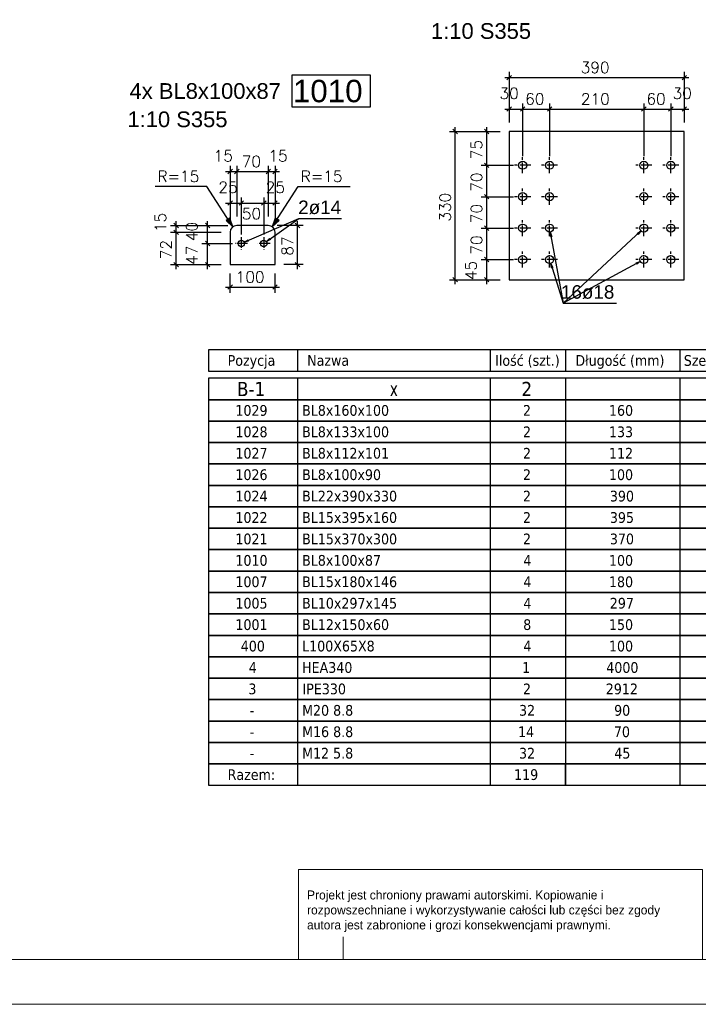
# Model space of a CAD drawing. Header units: millimetres. Extents: x 1814 to 94182, y 11562 to 49454.
# Tile 97 of 143: x 16728 to 17106, y 20272 to 20820. Entities that reach past the tile are written whole.
import ezdxf

# ---------------------------------------------------------------- set-up
doc = ezdxf.new("R2010")
doc.units = ezdxf.units.MM
doc.linetypes.add('ACAD_ISO04W100', pattern=[30, 24, -3, 0, -3])
for name, color, linetype in [('AS_DIM_ON', 7, 'Continuous'), ('odnośnik', 140, 'Continuous'), ('opis', 50, 'Continuous')]:
    doc.layers.add(name, color=color, linetype=linetype)
doc.layers.add('pomoc', color=210, linetype='Continuous', lineweight=9, plot=False)
doc.layers.add('ramka', color=84, linetype='Continuous', lineweight=15)
doc.layers.add('wymiar', color=135, linetype='Continuous', lineweight=9)
doc.styles.add('ARIAL', font='arial.ttf')
doc.styles.add('GENERATED_STYLE_4', font='txt')
doc.styles.add('ROMANS', font='romans')
doc.styles.add('Tahoma', font='tahoma.ttf', dxfattribs={"height": 3})

msp = doc.modelspace()

# ---------------------------------------------------------------- hatches: boundary and pattern name
at = {"layer": 'AS_DIM_ON'}
for points in [[(16846.56, 20704.947), (16844.908, 20709.829), (16842.805, 20708.478)], [(16868.574, 20704.947), (16872.329, 20708.478), (16870.226, 20709.829)]]:
    msp.add_hatch(color=8, dxfattribs=at).paths.add_polyline_path(points, flags=0)

# ---------------------------------------------------------------- linework, layer by layer
at = {"color": 145, "linetype": 'Continuous', "ltscale": 0.25}
for p, q in [((17097.932, 20758.01), (17000.432, 20758.01)), ((17000.432, 20758.01), (17000.432, 20675.51)), ((17097.932, 20675.51), (17097.932, 20758.01)), ((16845.067, 20701.953), (16845.067, 20683.953)), ((16866.317, 20705.703), (16848.817, 20705.703)), ((16870.067, 20683.953), (16870.067, 20701.953)), ((16845.067, 20683.953), (16870.067, 20683.953)), ((17000.432, 20675.51), (17097.932, 20675.51))]:
    msp.add_line(p, q, dxfattribs=at)
at = {"color": 10, "linetype": 'ACAD_ISO04W100', "ltscale": 0.25}
for p, q in [((17012.432, 20739.26), (17003.432, 20739.26)), ((17012.432, 20739.26), (17003.432, 20739.26)), ((17007.932, 20734.76), (17007.932, 20743.76)), ((17007.932, 20734.76), (17007.932, 20743.76)), ((17007.932, 20739.26), (17007.932, 20739.26)), ((17027.432, 20739.26), (17018.432, 20739.26)), ((17027.432, 20739.26), (17018.432, 20739.26)), ((17022.932, 20734.76), (17022.932, 20743.76)), ((17022.932, 20734.76), (17022.932, 20743.76)), ((17022.932, 20739.26), (17022.932, 20739.26)), ((17079.932, 20739.26), (17070.932, 20739.26)), ((17079.932, 20739.26), (17070.932, 20739.26)), ((17075.432, 20734.76), (17075.432, 20743.76)), ((17075.432, 20734.76), (17075.432, 20743.76)), ((17075.432, 20739.26), (17075.432, 20739.26)), ((17094.932, 20739.26), (17085.932, 20739.26)), ((17094.932, 20739.26), (17085.932, 20739.26)), ((17090.432, 20734.76), (17090.432, 20743.76)), ((17090.432, 20734.76), (17090.432, 20743.76)), ((17090.432, 20739.26), (17090.432, 20739.26)), ((17007.932, 20717.26), (17007.932, 20726.26)), ((17007.932, 20717.26), (17007.932, 20726.26)), ((17022.932, 20717.26), (17022.932, 20726.26)), ((17022.932, 20717.26), (17022.932, 20726.26)), ((17075.432, 20717.26), (17075.432, 20726.26)), ((17075.432, 20717.26), (17075.432, 20726.26)), ((17090.432, 20717.26), (17090.432, 20726.26)), ((17090.432, 20717.26), (17090.432, 20726.26)), ((17012.432, 20721.76), (17003.432, 20721.76)), ((17012.432, 20721.76), (17003.432, 20721.76)), ((17007.932, 20721.76), (17007.932, 20721.76)), ((17027.432, 20721.76), (17018.432, 20721.76)), ((17027.432, 20721.76), (17018.432, 20721.76)), ((17022.932, 20721.76), (17022.932, 20721.76)), ((17079.932, 20721.76), (17070.932, 20721.76)), ((17079.932, 20721.76), (17070.932, 20721.76)), ((17075.432, 20721.76), (17075.432, 20721.76)), ((17094.932, 20721.76), (17085.932, 20721.76)), ((17094.932, 20721.76), (17085.932, 20721.76)), ((17090.432, 20721.76), (17090.432, 20721.76)), ((17007.932, 20699.76), (17007.932, 20708.76)), ((17007.932, 20699.76), (17007.932, 20708.76)), ((17022.932, 20699.76), (17022.932, 20708.76)), ((17022.932, 20699.76), (17022.932, 20708.76)), ((17075.432, 20699.76), (17075.432, 20708.76)), ((17075.432, 20699.76), (17075.432, 20708.76)), ((17090.432, 20699.76), (17090.432, 20708.76)), ((17090.432, 20699.76), (17090.432, 20708.76)), ((17012.432, 20704.26), (17003.432, 20704.26)), ((17012.432, 20704.26), (17003.432, 20704.26)), ((17007.932, 20704.26), (17007.932, 20704.26)), ((17027.432, 20704.26), (17018.432, 20704.26)), ((17027.432, 20704.26), (17018.432, 20704.26)), ((17022.932, 20704.26), (17022.932, 20704.26)), ((17079.932, 20704.26), (17070.932, 20704.26)), ((17079.932, 20704.26), (17070.932, 20704.26)), ((17075.432, 20704.26), (17075.432, 20704.26)), ((17094.932, 20704.26), (17085.932, 20704.26)), ((17094.932, 20704.26), (17085.932, 20704.26)), ((17090.432, 20704.26), (17090.432, 20704.26)), ((16854.817, 20695.703), (16847.817, 20695.703)), ((16854.817, 20695.703), (16847.817, 20695.703)), ((16851.317, 20699.203), (16851.317, 20692.203)), ((16851.317, 20699.203), (16851.317, 20692.203)), ((16851.317, 20695.703), (16851.317, 20695.703)), ((16867.317, 20695.703), (16860.317, 20695.703)), ((16867.317, 20695.703), (16860.317, 20695.703)), ((16863.817, 20699.203), (16863.817, 20692.203)), ((16863.817, 20699.203), (16863.817, 20692.203)), ((16863.817, 20695.703), (16863.817, 20695.703)), ((17007.932, 20682.26), (17007.932, 20691.26)), ((17007.932, 20682.26), (17007.932, 20691.26)), ((17022.932, 20682.26), (17022.932, 20691.26)), ((17022.932, 20682.26), (17022.932, 20691.26)), ((17075.432, 20682.26), (17075.432, 20691.26)), ((17075.432, 20682.26), (17075.432, 20691.26)), ((17090.432, 20682.26), (17090.432, 20691.26)), ((17090.432, 20682.26), (17090.432, 20691.26)), ((17012.432, 20686.76), (17003.432, 20686.76)), ((17012.432, 20686.76), (17003.432, 20686.76)), ((17007.932, 20686.76), (17007.932, 20686.76)), ((17027.432, 20686.76), (17018.432, 20686.76)), ((17027.432, 20686.76), (17018.432, 20686.76)), ((17022.932, 20686.76), (17022.932, 20686.76)), ((17079.932, 20686.76), (17070.932, 20686.76)), ((17079.932, 20686.76), (17070.932, 20686.76)), ((17075.432, 20686.76), (17075.432, 20686.76)), ((17094.932, 20686.76), (17085.932, 20686.76)), ((17094.932, 20686.76), (17085.932, 20686.76)), ((17090.432, 20686.76), (17090.432, 20686.76))]:
    msp.add_line(p, q, dxfattribs=at)
at = {"color": 7}
for p, q in [((16852.922, 20696.4), (16883.299, 20709.603)), ((17023.329, 20702.046), (17030.432, 20662.46)), ((17073.783, 20702.729), (17030.432, 20662.46)), ((17073.452, 20685.691), (17030.432, 20662.46))]:
    msp.add_line(p, q, dxfattribs=at)
at = {"color": 0, "linetype": 'ByBlock', "lineweight": -2}
for p, q in [((17023.36, 20699.511, -23762.678), (17023.329, 20702.046, -23762.678)), ((17023.329, 20702.046, -23762.678), (17024.181, 20699.658, -23762.678)), ((17071.668, 20701.333, -23762.678), (17073.783, 20702.729, -23762.678)), ((17071.668, 20701.333, -23762.678), (17072.235, 20700.722, -23762.678)), ((17073.783, 20702.729, -23762.678), (17072.235, 20700.722, -23762.678)), ((16852.922, 20696.4, -5851.967), (16855.049, 20697.779, -5851.967)), ((16855.381, 20697.015, -5851.967), (16852.922, 20696.4, -5851.967)), ((16855.381, 20697.015, -5851.967), (16855.049, 20697.779, -5851.967)), ((16865.242, 20696.719, -5851.967), (16867.035, 20698.511, -5851.967)), ((16867.519, 20697.832, -5851.967), (16865.242, 20696.719, -5851.967)), ((16867.519, 20697.832, -5851.967), (16867.035, 20698.511, -5851.967)), ((17023.36, 20699.511, -23762.678), (17024.181, 20699.658, -23762.678)), ((17023.934, 20682.099, -23762.678), (17023.595, 20684.61, -23762.678)), ((17023.595, 20684.61, -23762.678), (17024.731, 20682.344, -23762.678)), ((17071.054, 20684.87, -23762.678), (17073.452, 20685.691, -23762.678)), ((17071.054, 20684.87, -23762.678), (17071.45, 20684.137, -23762.678)), ((17073.452, 20685.691, -23762.678), (17071.45, 20684.137, -23762.678)), ((17023.934, 20682.099, -23762.678), (17024.731, 20682.344, -23762.678))]:
    msp.add_line(p, q, dxfattribs=at)
at = {"color": 4}
msp.add_lwpolyline([(16879.407, 20771.84), (16923.254, 20771.84), (16923.254, 20789.34), (16879.407, 20789.34), (16879.407, 20771.84)], dxfattribs=at)
at = {"color": 7}
for points in [[(16865.242, 20696.719), (16883.299, 20709.603), (16907.18, 20709.603)], [(17023.595, 20684.61), (17030.432, 20662.46), (17060.14, 20662.46)]]:
    msp.add_lwpolyline(points, dxfattribs=at)
at = {"color": 145, "linetype": 'Continuous', "ltscale": 0.25}
for centre, radius in [((17007.932, 20739.26, 0), 2.25), ((17022.932, 20739.26), 2.25), ((17075.432, 20739.26), 2.25), ((17090.432, 20739.26), 2.25), ((17007.932, 20721.76, 0), 2.25), ((17022.932, 20721.76, 0), 2.25), ((17075.432, 20721.76), 2.25), ((17090.432, 20721.76), 2.25), ((17007.932, 20704.26, 0), 2.25), ((17022.932, 20704.26), 2.25), ((17075.432, 20704.26), 2.25), ((17090.432, 20704.26), 2.25), ((16851.317, 20695.703), 1.75), ((16863.817, 20695.703), 1.75), ((17007.932, 20686.76, 0), 2.25), ((17022.932, 20686.76, 0), 2.25), ((17075.432, 20686.76), 2.25), ((17090.432, 20686.76), 2.25)]:
    msp.add_circle(centre, radius, dxfattribs=at)
for centre, start, end in [((16848.817, 20701.953), 90, 180), ((16866.317, 20701.953), 0, 90)]:
    msp.add_arc(centre, 3.75, start, end, dxfattribs=at)
at = {"layer": 'AS_DIM_ON', "color": 8, "linetype": 'ByBlock', "lineweight": -2}
for p, q in [((17001.682, 20789.311), (16999.182, 20786.811)), ((17096.682, 20786.811), (17099.182, 20789.311)), ((17001.682, 20771.786), (16999.182, 20769.286)), ((17006.682, 20769.286), (17009.182, 20771.786)), ((17009.182, 20771.786), (17006.682, 20769.286)), ((17021.682, 20769.286), (17024.182, 20771.786)), ((17024.182, 20771.786), (17021.682, 20769.286)), ((17074.182, 20769.286), (17076.682, 20771.786)), ((17076.682, 20771.786), (17074.182, 20769.286)), ((17089.182, 20769.286), (17091.682, 20771.786)), ((17091.682, 20771.786), (17089.182, 20769.286)), ((17096.682, 20769.286), (17099.182, 20771.786)), ((16971.631, 20756.76), (16969.131, 20759.26)), ((16989.156, 20756.76), (16986.656, 20759.26)), ((16989.156, 20738.01), (16986.656, 20740.51)), ((16986.656, 20740.51), (16989.156, 20738.01)), ((16846.317, 20737.003), (16843.817, 20734.503)), ((16847.567, 20734.503), (16850.067, 20737.003)), ((16850.067, 20737.003), (16847.567, 20734.503)), ((16865.067, 20734.503), (16867.567, 20737.003)), ((16867.567, 20737.003), (16865.067, 20734.503)), ((16868.817, 20734.503), (16871.317, 20737.003)), ((16989.156, 20720.51), (16986.656, 20723.01)), ((16986.656, 20723.01), (16989.156, 20720.51)), ((16846.317, 20719.478), (16843.817, 20716.978)), ((16850.067, 20716.978), (16852.567, 20719.478)), ((16852.567, 20719.478), (16850.067, 20716.978)), ((16862.567, 20716.978), (16865.067, 20719.478)), ((16865.067, 20719.478), (16862.567, 20716.978)), ((16868.817, 20716.978), (16871.317, 20719.478)), ((16816.267, 20704.453), (16813.767, 20706.953)), ((16833.792, 20704.453), (16831.292, 20706.953)), ((16883.842, 20704.453), (16881.342, 20706.953)), ((16816.267, 20700.703), (16813.767, 20703.203)), ((16813.767, 20703.203), (16816.267, 20700.703)), ((16989.156, 20703.01), (16986.656, 20705.51)), ((16986.656, 20705.51), (16989.156, 20703.01)), ((16833.792, 20694.453), (16831.292, 20696.953)), ((16831.292, 20696.953), (16833.792, 20694.453)), ((16813.767, 20685.203), (16816.267, 20682.703)), ((16831.292, 20685.203), (16833.792, 20682.703)), ((16881.342, 20685.203), (16883.842, 20682.703)), ((16989.156, 20685.51), (16986.656, 20688.01)), ((16986.656, 20688.01), (16989.156, 20685.51)), ((16969.131, 20676.76), (16971.631, 20674.26)), ((16986.656, 20676.76), (16989.156, 20674.26)), ((16846.317, 20672.678), (16843.817, 20670.178)), ((16868.817, 20670.178), (16871.317, 20672.678))]:
    msp.add_line(p, q, dxfattribs=at)
at = {"layer": 'AS_DIM_ON', "color": 8}
for p, q in [((17000.432, 20791.186), (17000.432, 20763.01)), ((17097.932, 20791.186), (17097.932, 20763.01)), ((16997.932, 20788.061), (17100.432, 20788.061)), ((17000.432, 20773.661), (17000.432, 20763.01)), ((17007.932, 20773.661), (17007.932, 20744.26)), ((17022.932, 20773.661), (17022.932, 20744.26)), ((17075.432, 20773.661), (17075.432, 20744.26)), ((17090.432, 20773.661), (17090.432, 20744.26)), ((17097.932, 20773.661), (17097.932, 20763.01)), ((16997.932, 20770.536), (17007.932, 20770.536)), ((17007.932, 20770.536), (17022.932, 20770.536)), ((17022.932, 20770.536), (17075.432, 20770.536)), ((17075.432, 20770.536), (17090.432, 20770.536)), ((17090.432, 20770.536), (17100.432, 20770.536)), ((16967.256, 20758.01), (16995.432, 20758.01)), ((16970.381, 20673.01), (16970.381, 20760.51)), ((16984.781, 20758.01), (16995.432, 20758.01)), ((16987.906, 20739.26), (16987.906, 20760.51)), ((16984.781, 20739.26), (17002.932, 20739.26)), ((16987.906, 20721.76), (16987.906, 20739.26)), ((16842.567, 20735.753), (16848.817, 20735.753)), ((16845.067, 20738.878), (16845.067, 20706.953)), ((16848.817, 20738.878), (16848.817, 20710.703)), ((16848.817, 20735.753), (16866.317, 20735.753)), ((16866.317, 20738.878), (16866.317, 20710.703)), ((16866.317, 20735.753), (16872.567, 20735.753)), ((16870.067, 20738.878), (16870.067, 20706.953)), ((16842.567, 20718.228), (16851.317, 20718.228)), ((16845.067, 20721.353), (16845.067, 20706.953)), ((16851.317, 20721.353), (16851.317, 20700.703)), ((16851.317, 20718.228), (16863.817, 20718.228)), ((16863.817, 20721.353), (16863.817, 20700.703)), ((16863.817, 20718.228), (16872.567, 20718.228)), ((16870.067, 20721.353), (16870.067, 20706.953)), ((16984.781, 20721.76), (17002.932, 20721.76)), ((16987.906, 20704.26), (16987.906, 20721.76)), ((16815.017, 20701.953), (16815.017, 20708.203)), ((16832.542, 20695.703), (16832.542, 20708.203)), ((16882.592, 20681.453), (16882.592, 20708.203)), ((16811.892, 20705.703), (16843.817, 20705.703)), ((16811.892, 20701.953), (16840.067, 20701.953)), ((16815.017, 20681.453), (16815.017, 20701.953)), ((16829.417, 20705.703), (16843.817, 20705.703)), ((16885.717, 20705.703), (16871.317, 20705.703)), ((16984.781, 20704.26), (17002.932, 20704.26)), ((16987.906, 20686.76), (16987.906, 20704.26)), ((16829.417, 20695.703), (16846.317, 20695.703)), ((16832.542, 20681.453), (16832.542, 20695.703)), ((16984.781, 20686.76), (17002.932, 20686.76)), ((16987.906, 20673.01), (16987.906, 20686.76)), ((16811.892, 20683.953), (16840.067, 20683.953)), ((16829.417, 20683.953), (16840.067, 20683.953)), ((16845.067, 20668.303), (16845.067, 20678.953)), ((16870.067, 20668.303), (16870.067, 20678.953)), ((16885.717, 20683.953), (16875.067, 20683.953)), ((16967.256, 20675.51), (16995.432, 20675.51)), ((16984.781, 20675.51), (16995.432, 20675.51)), ((16842.567, 20671.428), (16872.567, 20671.428))]:
    msp.add_line(p, q, dxfattribs=at)
for points in [[(16846.56, 20704.947), (16832.091, 20727.459), (16803.281, 20727.459)], [(16868.574, 20704.947), (16883.043, 20727.459), (16911.853, 20727.459)], [(16846.56, 20704.947), (16844.908, 20709.829), (16842.805, 20708.478), (16846.56, 20704.947)], [(16868.574, 20704.947), (16872.329, 20708.478), (16870.226, 20709.829), (16868.574, 20704.947)]]:
    msp.add_lwpolyline(points, dxfattribs=at)
at = {"layer": 'odnośnik'}
for p, q in [((16833.067, 20636.537), (16833.067, 20624.608)), ((16882.679, 20636.537), (16833.067, 20636.537)), ((16882.679, 20636.537), (16882.679, 20624.608)), ((16989.771, 20636.537), (16882.679, 20636.537)), ((16989.771, 20636.537), (16989.771, 20624.608)), ((17031.796, 20636.537), (16989.771, 20636.537)), ((17031.796, 20636.537), (17031.796, 20624.608)), ((17095.418, 20636.537), (17031.796, 20636.537)), ((17095.418, 20636.537), (17095.418, 20624.608)), ((17159.036, 20636.537), (17095.418, 20636.537)), ((16833.067, 20624.608), (16882.679, 20624.608)), ((16882.679, 20624.608), (16989.771, 20624.608)), ((16989.771, 20624.608), (17031.796, 20624.608)), ((17031.796, 20624.608), (17095.418, 20624.608)), ((17095.418, 20624.608), (17159.036, 20624.608)), ((16833.067, 20620.654), (16833.067, 20608.726)), ((16882.679, 20620.654), (16833.067, 20620.654)), ((16882.679, 20620.654), (16882.679, 20608.726)), ((16989.771, 20620.654), (16882.679, 20620.654)), ((16989.771, 20620.654), (16989.771, 20608.726)), ((17031.796, 20620.654), (16989.771, 20620.654)), ((17031.796, 20620.654), (17031.796, 20608.726)), ((17095.418, 20620.654), (17031.796, 20620.654)), ((17095.418, 20620.654), (17095.418, 20608.726)), ((17159.036, 20620.654), (17095.418, 20620.654)), ((16833.067, 20608.726), (16882.679, 20608.726)), ((16833.067, 20608.726), (16833.067, 20596.798)), ((16882.679, 20608.726), (16833.067, 20608.726)), ((16882.679, 20608.726), (16989.771, 20608.726)), ((16882.679, 20608.726), (16882.679, 20596.798)), ((16989.771, 20608.726), (16882.679, 20608.726)), ((16989.771, 20608.726), (17031.796, 20608.726)), ((16989.771, 20608.726), (16989.771, 20596.798)), ((17031.796, 20608.726), (16989.771, 20608.726)), ((17031.796, 20608.726), (17095.418, 20608.726)), ((17031.796, 20608.726), (17031.796, 20596.798)), ((17095.418, 20608.726), (17031.796, 20608.726)), ((17095.418, 20608.726), (17159.036, 20608.726)), ((17095.418, 20608.726), (17095.418, 20596.798)), ((17159.036, 20608.726), (17095.418, 20608.726)), ((16833.067, 20596.798), (16882.679, 20596.798)), ((16833.067, 20596.798), (16833.067, 20584.869)), ((16882.679, 20596.798), (16833.067, 20596.798)), ((16882.679, 20596.798), (16989.771, 20596.798)), ((16882.679, 20596.798), (16882.679, 20584.869)), ((16989.771, 20596.798), (16882.679, 20596.798)), ((16989.771, 20596.798), (17031.796, 20596.798)), ((16989.771, 20596.798), (16989.771, 20584.869)), ((17031.796, 20596.798), (16989.771, 20596.798)), ((17031.796, 20596.798), (17095.418, 20596.798)), ((17031.796, 20596.798), (17031.796, 20584.869)), ((17095.418, 20596.798), (17031.796, 20596.798)), ((17095.418, 20596.798), (17159.036, 20596.798)), ((17095.418, 20596.798), (17095.418, 20584.869)), ((17159.036, 20596.798), (17095.418, 20596.798)), ((16833.067, 20584.869), (16882.679, 20584.869)), ((16833.067, 20584.869), (16833.067, 20572.941)), ((16882.679, 20584.869), (16833.067, 20584.869)), ((16882.679, 20584.869), (16989.771, 20584.869)), ((16882.679, 20584.869), (16882.679, 20572.941)), ((16989.771, 20584.869), (16882.679, 20584.869)), ((16989.771, 20584.869), (17031.796, 20584.869)), ((16989.771, 20584.869), (16989.771, 20572.941)), ((17031.796, 20584.869), (16989.771, 20584.869)), ((17031.796, 20584.869), (17095.418, 20584.869)), ((17031.796, 20584.869), (17031.796, 20572.941)), ((17095.418, 20584.869), (17031.796, 20584.869)), ((17095.418, 20584.869), (17159.036, 20584.869)), ((17095.418, 20584.869), (17095.418, 20572.941)), ((17159.036, 20584.869), (17095.418, 20584.869)), ((16833.067, 20572.941), (16882.679, 20572.941)), ((16833.067, 20572.941), (16833.067, 20561.013)), ((16882.679, 20572.941), (16833.067, 20572.941)), ((16882.679, 20572.941), (16989.771, 20572.941)), ((16882.679, 20572.941), (16882.679, 20561.013)), ((16989.771, 20572.941), (16882.679, 20572.941)), ((16989.771, 20572.941), (17031.796, 20572.941)), ((16989.771, 20572.941), (16989.771, 20561.013)), ((17031.796, 20572.941), (16989.771, 20572.941)), ((17031.796, 20572.941), (17095.418, 20572.941)), ((17031.796, 20572.941), (17031.796, 20561.013)), ((17095.418, 20572.941), (17031.796, 20572.941)), ((17095.418, 20572.941), (17159.036, 20572.941)), ((17095.418, 20572.941), (17095.418, 20561.013)), ((17159.036, 20572.941), (17095.418, 20572.941)), ((16833.067, 20561.013), (16882.679, 20561.013)), ((16833.067, 20561.013), (16833.067, 20549.084)), ((16882.679, 20561.013), (16833.067, 20561.013)), ((16882.679, 20561.013), (16989.771, 20561.013)), ((16882.679, 20561.013), (16882.679, 20549.084)), ((16989.771, 20561.013), (16882.679, 20561.013)), ((16989.771, 20561.013), (17031.796, 20561.013)), ((16989.771, 20561.013), (16989.771, 20549.084)), ((17031.796, 20561.013), (16989.771, 20561.013)), ((17031.796, 20561.013), (17095.418, 20561.013)), ((17031.796, 20561.013), (17031.796, 20549.084)), ((17095.418, 20561.013), (17031.796, 20561.013)), ((17095.418, 20561.013), (17159.036, 20561.013)), ((17095.418, 20561.013), (17095.418, 20549.084)), ((17159.036, 20561.013), (17095.418, 20561.013)), ((16833.067, 20549.084), (16882.679, 20549.084)), ((16833.067, 20549.084), (16833.067, 20537.156)), ((16882.679, 20549.084), (16833.067, 20549.084)), ((16882.679, 20549.084), (16989.771, 20549.084)), ((16882.679, 20549.084), (16882.679, 20537.156)), ((16989.771, 20549.084), (16882.679, 20549.084)), ((16989.771, 20549.084), (17031.796, 20549.084)), ((16989.771, 20549.084), (16989.771, 20537.156)), ((17031.796, 20549.084), (16989.771, 20549.084)), ((17031.796, 20549.084), (17095.418, 20549.084)), ((17031.796, 20549.084), (17031.796, 20537.156)), ((17095.418, 20549.084), (17031.796, 20549.084)), ((17095.418, 20549.084), (17159.036, 20549.084)), ((17095.418, 20549.084), (17095.418, 20537.156)), ((17159.036, 20549.084), (17095.418, 20549.084)), ((16833.067, 20537.156), (16882.679, 20537.156)), ((16833.067, 20537.156), (16833.067, 20525.228)), ((16882.679, 20537.156), (16833.067, 20537.156)), ((16882.679, 20537.156), (16989.771, 20537.156)), ((16882.679, 20537.156), (16882.679, 20525.228)), ((16989.771, 20537.156), (16882.679, 20537.156)), ((16989.771, 20537.156), (17031.796, 20537.156)), ((16989.771, 20537.156), (16989.771, 20525.228)), ((17031.796, 20537.156), (16989.771, 20537.156)), ((17031.796, 20537.156), (17095.418, 20537.156)), ((17031.796, 20537.156), (17031.796, 20525.228)), ((17095.418, 20537.156), (17031.796, 20537.156)), ((17095.418, 20537.156), (17159.036, 20537.156)), ((17095.418, 20537.156), (17095.418, 20525.228)), ((17159.036, 20537.156), (17095.418, 20537.156)), ((16833.067, 20525.228), (16882.679, 20525.228)), ((16833.067, 20525.228), (16833.067, 20513.299)), ((16882.679, 20525.228), (16833.067, 20525.228)), ((16882.679, 20525.228), (16989.771, 20525.228)), ((16882.679, 20525.228), (16882.679, 20513.299)), ((16989.771, 20525.228), (16882.679, 20525.228)), ((16989.771, 20525.228), (17031.796, 20525.228)), ((16989.771, 20525.228), (16989.771, 20513.299)), ((17031.796, 20525.228), (16989.771, 20525.228)), ((17031.796, 20525.228), (17095.418, 20525.228)), ((17031.796, 20525.228), (17031.796, 20513.299)), ((17095.418, 20525.228), (17031.796, 20525.228)), ((17095.418, 20525.228), (17159.036, 20525.228)), ((17095.418, 20525.228), (17095.418, 20513.299)), ((17159.036, 20525.228), (17095.418, 20525.228)), ((16833.067, 20513.299), (16882.679, 20513.299)), ((16833.067, 20513.299), (16833.067, 20501.371)), ((16882.679, 20513.299), (16833.067, 20513.299)), ((16882.679, 20513.299), (16989.771, 20513.299)), ((16882.679, 20513.299), (16882.679, 20501.371)), ((16989.771, 20513.299), (16882.679, 20513.299)), ((16989.771, 20513.299), (17031.796, 20513.299)), ((16989.771, 20513.299), (16989.771, 20501.371)), ((17031.796, 20513.299), (16989.771, 20513.299)), ((17031.796, 20513.299), (17095.418, 20513.299)), ((17031.796, 20513.299), (17031.796, 20501.371)), ((17095.418, 20513.299), (17031.796, 20513.299)), ((17095.418, 20513.299), (17159.036, 20513.299)), ((17095.418, 20513.299), (17095.418, 20501.371)), ((17159.036, 20513.299), (17095.418, 20513.299)), ((16833.067, 20501.371), (16882.679, 20501.371)), ((16833.067, 20501.371), (16833.067, 20489.442)), ((16882.679, 20501.371), (16833.067, 20501.371)), ((16882.679, 20501.371), (16989.771, 20501.371)), ((16882.679, 20501.371), (16882.679, 20489.442)), ((16989.771, 20501.371), (16882.679, 20501.371)), ((16989.771, 20501.371), (17031.796, 20501.371)), ((16989.771, 20501.371), (16989.771, 20489.442)), ((17031.796, 20501.371), (16989.771, 20501.371)), ((17031.796, 20501.371), (17095.418, 20501.371)), ((17031.796, 20501.371), (17031.796, 20489.442)), ((17095.418, 20501.371), (17031.796, 20501.371)), ((17095.418, 20501.371), (17159.036, 20501.371)), ((17095.418, 20501.371), (17095.418, 20489.442)), ((17159.036, 20501.371), (17095.418, 20501.371)), ((16833.067, 20489.442), (16882.679, 20489.442)), ((16833.067, 20489.442), (16833.067, 20477.514)), ((16882.679, 20489.442), (16833.067, 20489.442)), ((16882.679, 20489.442), (16989.771, 20489.442)), ((16882.679, 20489.442), (16882.679, 20477.514)), ((16989.771, 20489.442), (16882.679, 20489.442)), ((16989.771, 20489.442), (17031.796, 20489.442)), ((16989.771, 20489.442), (16989.771, 20477.514)), ((17031.796, 20489.442), (16989.771, 20489.442)), ((17031.796, 20489.442), (17095.418, 20489.442)), ((17031.796, 20489.442), (17031.796, 20477.514)), ((17095.418, 20489.442), (17031.796, 20489.442)), ((17095.418, 20489.442), (17159.036, 20489.442)), ((17095.418, 20489.442), (17095.418, 20477.514)), ((17159.036, 20489.442), (17095.418, 20489.442)), ((16833.067, 20477.514), (16882.679, 20477.514)), ((16833.067, 20477.514), (16833.067, 20465.586)), ((16882.679, 20477.514), (16833.067, 20477.514)), ((16882.679, 20477.514), (16989.771, 20477.514)), ((16882.679, 20477.514), (16882.679, 20465.586)), ((16989.771, 20477.514), (16882.679, 20477.514)), ((16989.771, 20477.514), (17031.796, 20477.514)), ((16989.771, 20477.514), (16989.771, 20465.586)), ((17031.796, 20477.514), (16989.771, 20477.514)), ((17031.796, 20477.514), (17095.418, 20477.514)), ((17031.796, 20477.514), (17031.796, 20465.586)), ((17095.418, 20477.514), (17031.796, 20477.514)), ((17095.418, 20477.514), (17159.036, 20477.514)), ((17095.418, 20477.514), (17095.418, 20465.586)), ((17159.036, 20477.514), (17095.418, 20477.514)), ((16833.067, 20465.586), (16882.679, 20465.586)), ((16833.067, 20465.586), (16833.067, 20453.657)), ((16882.679, 20465.586), (16833.067, 20465.586)), ((16882.679, 20465.586), (16989.771, 20465.586)), ((16882.679, 20465.586), (16882.679, 20453.657)), ((16989.771, 20465.586), (16882.679, 20465.586)), ((16989.771, 20465.586), (17031.796, 20465.586)), ((16989.771, 20465.586), (16989.771, 20453.657)), ((17031.796, 20465.586), (16989.771, 20465.586)), ((17031.796, 20465.586), (17095.418, 20465.586)), ((17031.796, 20465.586), (17031.796, 20453.657)), ((17095.418, 20465.586), (17031.796, 20465.586)), ((17095.418, 20465.586), (17159.036, 20465.586)), ((17095.418, 20465.586), (17095.418, 20453.657)), ((17159.036, 20465.586), (17095.418, 20465.586)), ((16833.067, 20453.657), (16882.679, 20453.657)), ((16833.067, 20453.657), (16833.067, 20441.729)), ((16882.679, 20453.657), (16833.067, 20453.657)), ((16882.679, 20453.657), (16989.771, 20453.657)), ((16882.679, 20453.657), (16882.679, 20441.729)), ((16989.771, 20453.657), (16882.679, 20453.657)), ((16989.771, 20453.657), (17031.796, 20453.657)), ((16989.771, 20453.657), (16989.771, 20441.729)), ((17031.796, 20453.657), (16989.771, 20453.657)), ((17031.796, 20453.657), (17095.418, 20453.657)), ((17031.796, 20453.657), (17031.796, 20441.729)), ((17095.418, 20453.657), (17031.796, 20453.657)), ((17095.418, 20453.657), (17159.036, 20453.657)), ((17095.418, 20453.657), (17095.418, 20441.729)), ((17159.036, 20453.657), (17095.418, 20453.657)), ((16833.067, 20441.729), (16882.679, 20441.729)), ((16833.067, 20441.729), (16833.067, 20429.801)), ((16882.679, 20441.729), (16833.067, 20441.729)), ((16882.679, 20441.729), (16989.771, 20441.729)), ((16882.679, 20441.729), (16882.679, 20429.801)), ((16989.771, 20441.729), (16882.679, 20441.729)), ((16989.771, 20441.729), (17031.796, 20441.729)), ((16989.771, 20441.729), (16989.771, 20429.801)), ((17031.796, 20441.729), (16989.771, 20441.729)), ((17031.796, 20441.729), (17095.418, 20441.729)), ((17031.796, 20441.729), (17031.796, 20429.801)), ((17095.418, 20441.729), (17031.796, 20441.729)), ((17095.418, 20441.729), (17159.036, 20441.729)), ((17095.418, 20441.729), (17095.418, 20429.801)), ((17159.036, 20441.729), (17095.418, 20441.729)), ((16833.067, 20429.801), (16882.679, 20429.801)), ((16833.067, 20429.801), (16833.067, 20417.872)), ((16882.679, 20429.801), (16833.067, 20429.801)), ((16882.679, 20429.801), (16989.771, 20429.801)), ((16882.679, 20429.801), (16882.679, 20417.872)), ((16989.771, 20429.801), (16882.679, 20429.801)), ((16989.771, 20429.801), (17031.796, 20429.801)), ((16989.771, 20429.801), (16989.771, 20417.872)), ((17031.796, 20429.801), (16989.771, 20429.801)), ((17031.796, 20429.801), (17095.418, 20429.801)), ((17031.796, 20429.801), (17031.796, 20417.872)), ((17095.418, 20429.801), (17031.796, 20429.801)), ((17095.418, 20429.801), (17159.036, 20429.801)), ((17095.418, 20429.801), (17095.418, 20417.872)), ((17159.036, 20429.801), (17095.418, 20429.801)), ((16833.067, 20417.872), (16882.679, 20417.872)), ((16833.067, 20417.872), (16833.067, 20405.944)), ((16882.679, 20417.872), (16833.067, 20417.872)), ((16882.679, 20417.872), (16989.771, 20417.872)), ((16882.679, 20417.872), (16882.679, 20405.944)), ((16989.771, 20417.872), (16882.679, 20417.872)), ((16989.771, 20417.872), (17031.796, 20417.872)), ((16989.771, 20417.872), (16989.771, 20405.944)), ((17031.796, 20417.872), (16989.771, 20417.872)), ((17031.796, 20417.872), (17095.418, 20417.872)), ((17031.796, 20417.872), (17031.796, 20405.944)), ((17095.418, 20417.872), (17031.796, 20417.872)), ((17095.418, 20417.872), (17159.036, 20417.872)), ((17095.418, 20417.872), (17095.418, 20405.944)), ((17159.036, 20417.872), (17095.418, 20417.872)), ((16833.067, 20405.944), (16882.679, 20405.944)), ((16833.067, 20405.944), (16833.067, 20394.016)), ((16882.679, 20405.944), (16833.067, 20405.944)), ((16882.679, 20405.944), (16989.771, 20405.944)), ((16882.679, 20405.944), (16882.679, 20394.016)), ((16989.771, 20405.944), (16882.679, 20405.944)), ((16989.771, 20405.944), (17031.796, 20405.944)), ((16989.771, 20405.944), (16989.771, 20394.016)), ((17031.796, 20405.944), (16989.771, 20405.944)), ((17031.796, 20405.944), (17095.418, 20405.944)), ((17031.796, 20394.016), (17031.796, 20405.944)), ((17031.796, 20405.944), (17031.796, 20394.016)), ((17095.418, 20405.944), (17031.796, 20405.944)), ((17095.418, 20405.944), (17159.036, 20405.944)), ((17095.418, 20405.944), (17095.418, 20394.016)), ((17159.036, 20405.944), (17095.418, 20405.944)), ((16833.067, 20394.016), (16882.679, 20394.016)), ((16882.679, 20394.016), (16989.771, 20394.016)), ((16989.771, 20394.016), (17031.796, 20394.016)), ((17031.796, 20394.016), (17095.418, 20394.016)), ((17095.418, 20394.016), (17159.036, 20394.016))]:
    msp.add_line(p, q, dxfattribs=at)
at = {"layer": 'pomoc'}
msp.add_lwpolyline([(14658.067, 21322.087), (17358.067, 21322.087), (17358.067, 20272.087), (14658.067, 20272.087)], close=True, dxfattribs=at)
at = {"layer": 'ramka', "linetype": 'Continuous'}
msp.add_line((17333.067, 20297.087), (14658.067, 20297.087), dxfattribs=at)
at = {"layer": 'ramka', "ltscale": 0.2}
msp.add_lwpolyline([(16883.067, 20297.087), (17108.067, 20297.087), (17108.067, 20347.087), (16883.067, 20347.087)], close=True, dxfattribs=at)
at = {"layer": 'wymiar'}
msp.add_line((16908.067, 20309.587), (16908.067, 20297.087), dxfattribs=at)

# ---------------------------------------------------------------- texts
at = {"color": 30, "style": 'ARIAL'}
for s, p in [('1:10 S355', (16956.892, 20809.636)), ('4x BL8x100x87 ', (16789.085, 20776.215)), ('1:10 S355', (16787.909, 20760.465))]:
    msp.add_text(s, height=8.75, dxfattribs=at).set_placement(p)
at = {"color": 4, "style": 'ARIAL'}
msp.add_text('1010', height=12.5, dxfattribs=at).set_placement((16880.006, 20774.34))
at = {"color": 7, "style": 'ARIAL'}
for s, p in [('2ø14', (16882.992, 20712.103)), ('16ø18', (17029.291, 20664.96))]:
    msp.add_text(s, height=7.5, dxfattribs=at).set_placement(p)
at = {"layer": 'AS_DIM_ON', "color": 9, "style": 'ROMANS'}
for s, p in [('390', (17040.255, 20790.561)), ('30', (16995.046, 20776.161)), ('60', (17009.342, 20773.036)), ('210', (17040.353, 20773.036)), ('60', (17076.842, 20773.036)), ('30', (17091.416, 20776.161)), ('15', (16835.917, 20741.378)), ('70', (16851.559, 20738.253)), ('15', (16866.393, 20741.378)), ('R=15', (16804.603, 20729.959)), ('R=15', (16884.364, 20729.959)), ('25', (16838.53, 20723.853)), ('25', (16864.899, 20723.853)), ('50', (16851.616, 20709.148)), ('100', (16848.179, 20673.928))]:
    msp.add_text(s, height=6.25, dxfattribs=at).set_placement(p)
for s, p in [('75', (16985.406, 20742.627)), ('70', (16985.406, 20724.502)), ('330', (16967.881, 20707.834)), ('70', (16985.406, 20707.002)), ('15', (16809.392, 20702.029)), ('40', (16826.917, 20696.978)), ('72', (16812.517, 20686.945)), ('87', (16880.092, 20688.885)), ('70', (16985.406, 20689.502)), ('47', (16826.917, 20683.734)), ('45', (16982.281, 20675.259))]:
    msp.add_text(s, height=6.25, rotation=90, dxfattribs=at).set_placement(p)
at = {"layer": 'opis', "style": 'Tahoma'}
for s, height, p in [('Pozycja', 5.9642, (16843.714, 20627.59)), (' Nazwa', 5.9642, (16885.761, 20627.59)), (' Ilość (szt.)', 5.96418, (16990.396, 20627.59)), ('Długość (mm)', 5.96418, (17037.279, 20627.59)), ('Szerokość (mm)', 5.96418, (17097.643, 20627.59)), ('B-1', 7.9522, (16848.871, 20610.714)), ('2', 7.952, (17007.216, 20610.714)), ('1029', 5.9642, (16848.012, 20599.78)), ('BL8x160x100', 5.96418, (16885.156, 20599.78)), ('2', 5.964, (17008.108, 20599.78)), ('160', 5.9642, (17055.985, 20599.78)), ('1028', 5.9642, (16848.012, 20587.851)), ('BL8x133x100', 5.96418, (16885.156, 20587.851)), ('2', 5.964, (17008.108, 20587.851)), ('133', 5.9642, (17055.985, 20587.851)), ('1027', 5.9642, (16848.012, 20575.923)), ('BL8x112x101', 5.96418, (16885.156, 20575.923)), ('2', 5.964, (17008.108, 20575.923)), ('112', 5.9642, (17055.985, 20575.923)), ('1026', 5.9642, (16848.012, 20563.995)), ('BL8x100x90', 5.9642, (16885.156, 20563.995)), ('2', 5.964, (17008.108, 20563.995)), ('100', 5.9642, (17055.985, 20563.995)), ('1024', 5.9642, (16848.012, 20552.066)), ('BL22x390x330', 5.96418, (16885.156, 20552.066)), ('2', 5.964, (17008.108, 20552.066)), ('390', 5.9642, (17056.502, 20552.066)), ('1022', 5.9642, (16848.012, 20540.138)), ('BL15x395x160', 5.96418, (16885.156, 20540.138)), ('2', 5.964, (17008.108, 20540.138)), ('395', 5.9642, (17056.502, 20540.138)), ('1021', 5.9642, (16848.012, 20528.21)), ('BL15x370x300', 5.96418, (16885.156, 20528.21)), ('2', 5.964, (17008.108, 20528.21)), ('370', 5.9642, (17056.502, 20528.21)), ('1010', 5.9642, (16848.012, 20516.281)), ('BL8x100x87', 5.9642, (16885.156, 20516.281)), ('4', 5.964, (17008.385, 20516.281)), ('100', 5.9642, (17055.985, 20516.281)), ('1007', 5.9642, (16848.012, 20504.353)), ('BL15x180x146', 5.96418, (16885.156, 20504.353)), ('4', 5.964, (17008.385, 20504.353)), ('180', 5.9642, (17055.985, 20504.353)), ('1005', 5.9642, (16848.012, 20492.425)), ('BL10x297x145', 5.96418, (16885.156, 20492.425)), ('4', 5.964, (17008.385, 20492.425)), ('297', 5.9642, (17056.454, 20492.425)), ('1001', 5.9642, (16848.012, 20480.496)), ('BL12x150x60', 5.96418, (16885.156, 20480.496)), ('8', 5.964, (17008.248, 20480.496)), ('150', 5.9642, (17055.985, 20480.496)), ('400', 5.9642, (16850.996, 20468.568)), ('L100X65X8', 5.9642, (16885.156, 20468.568)), ('4', 5.964, (17008.385, 20468.568)), ('100', 5.9642, (17055.985, 20468.568)), ('4', 5.964, (16855.474, 20456.639)), ('HEA340', 5.9642, (16885.156, 20456.639)), ('1', 5.964, (17007.64, 20456.639)), ('4000', 5.9642, (17054.491, 20456.639)), ('3', 5.964, (16855.245, 20444.711)), ('IPE330', 5.9642, (16885.388, 20444.711)), ('2', 5.964, (17008.108, 20444.711)), ('2912', 5.9642, (17054.215, 20444.711)), ('M20 8.8', 5.9642, (16885.156, 20432.783)), ('32', 5.9642, (17005.917, 20432.783)), ('90', 5.9642, (17058.861, 20432.783)), ('-', 5.964, (16856.022, 20432.783)), ('M16 8.8', 5.9642, (16885.156, 20420.854)), ('14', 5.9642, (17005.401, 20420.854)), ('70', 5.9642, (17058.733, 20420.854)), ('-', 5.964, (16856.022, 20420.854)), ('-', 5.964, (16856.022, 20408.926)), ('M12 5.8', 5.9642, (16885.156, 20408.926)), ('32', 5.9642, (17005.917, 20408.926)), ('45', 5.9642, (17058.969, 20408.926)), ('Razem:', 5.9642, (16843.694, 20396.998)), ('119', 5.9642, (17003.161, 20396.998))]:
    msp.add_text(s, height=height, dxfattribs=at).set_placement(p)
at = {"layer": 'opis', "style": 'Tahoma', "width": 0.8}
msp.add_text('x', height=7.952, dxfattribs=at).set_placement((16934.017, 20610.714))
at = {"layer": 'opis', "linetype": 'Continuous', "insert": (16887.895, 20323.872), "char_height": 10, "width": 216.34501, "attachment_point": 4, "rotation": 0.00118, "style": 'GENERATED_STYLE_4'}
msp.add_mtext('\\A1;{\\fCentury Gothic|b0|i0|c238|p34;\\H0.5x;Projekt jest chroniony prawami autorskimi. Kopiowanie i rozpowszechniane i wykorzystywanie całości lub części bez zgody autora jest zabronione i grozi konsekwencjami prawnymi.}', dxfattribs=at)

doc.saveas('drawing.dxf')
